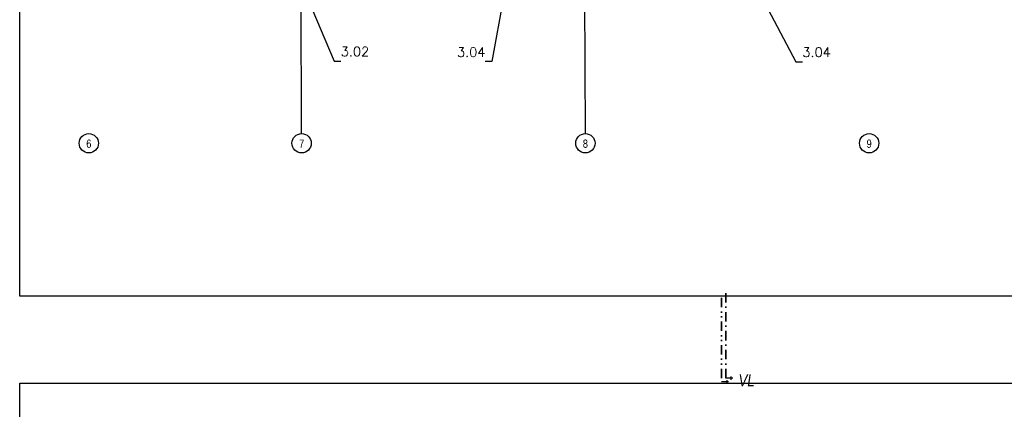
# Model space of a CAD drawing. Header units: millimetres. Extents: x 6435372 to 7248404, y 1559872 to 1886246.
# Tile 147 of 208: x 6960256 to 6981076, y 1671529 to 1679774. Entities that reach past the tile are written whole.
import ezdxf
from ezdxf.enums import TextEntityAlignment as Align

# ---------------------------------------------------------------- set-up
doc = ezdxf.new("R2010")
doc.units = ezdxf.units.MM
doc.linetypes.add('DĚLICÍ', pattern=[1.25, 0.5, -0.25, 0, -0.25, 0, -0.25])
doc.linetypes.add('ČERCHOVANÁ', pattern=[1, 0.5, -0.25, 0, -0.25])
for name, color, linetype in [('Pozice', 6, 'Continuous'), ('Stavba', 152, 'Continuous'), ('ZTI_POPIS', 7, 'Continuous')]:
    doc.layers.add(name, color=color, linetype=linetype)
for name, color, linetype, lineweight in [('ZTI-VODA STUDENÁ', 170, 'ČERCHOVANÁ', 35), ('ZTI-VODA TEPLÁ', 10, 'DĚLICÍ', 35), ('ZTI-Zařizovací předměty-popis', 32, 'ČERCHOVANÁ', 30)]:
    doc.layers.add(name, color=color, linetype=linetype, lineweight=lineweight)
doc.styles.add('ARIAL', font='arial.ttf')
doc.styles.add('INDRA', font='ariali.ttf')
doc.styles.add('ROMANS', font='ROMANS', dxfattribs={"height": 0.2})
doc.dimstyles.new('pozice50', dxfattribs={"dimtxt": 200, "dimasz": 40, "dimexe": 20, "dimexo": 100, "dimgap": 100, "dimtad": 3, "dimjust": 3, "dimdec": 0, "dimtxsty": 'ROMANS', "dimblk": 'OBLIQUE', "dimcen": -3, "dimclrd": 7, "dimclre": 7, "dimclrt": 6, "dimadec": 0, "dimazin": 0, "dimtfac": 1, "dimtdec": 0, "dimtmove": 0, "dimatfit": 3, "dimldrblk": 'DOT', "dimfxl": 1, "dimarcsym": 0})

# ---------------------------------------------------------------- blocks, each defined once
blk = doc.blocks.new('_Dot')
at = {"color": 0, "lineweight": -2}
blk.add_line((-0.5, 0), (-1, 0), dxfattribs=at)
at = {"color": 0, "const_width": 0.5}
blk.add_lwpolyline([(-0.25, 0, 1), (0.25, 0, 1)], format="xyb", close=True, dxfattribs=at)
blk = doc.blocks.new('_Oblique')
at = {"color": 0, "lineweight": -2}
blk.add_line((-0.5, -0.5), (0.5, 0.5), dxfattribs=at)
blk = doc.blocks.new('výtokový ventil')
at = {"layer": 'ZTI_POPIS', "ltscale": 400}
for p, q in [((6908957, 1624603), (6909105, 1624603)), ((6908989, 1624640), (6908989, 1624566))]:
    blk.add_line(p, q, dxfattribs=at)

msp = doc.modelspace()

# ---------------------------------------------------------------- linework, layer by layer
at = {"flags": 128}
for points in [[(6960255.8, 1696199.4), (6991755.8, 1696199.4), (6991755.8, 1673924.4), (6960255.8, 1673924.4)], [(6960255.8, 1672085.8), (6991755.8, 1672085.8), (6991755.8, 1649810.8), (6960255.8, 1649810.8)]]:
    msp.add_lwpolyline(points, close=True, dxfattribs=at)
at = {"layer": 'Stavba'}
for p, q in [((6966217.5, 1677362.7), (6966205.4, 1680593.9)), ((6972217.5, 1677362.7), (6972205.4, 1680593.9))]:
    msp.add_line(p, q, dxfattribs=at)
for centre in [(6961717.4, 1677158.8), (6966217.4, 1677158.8), (6972217.4, 1677158.8), (6978217.4, 1677158.8)]:
    msp.add_circle(centre, 203.9, dxfattribs=at)
at = {"layer": 'ZTI-VODA STUDENÁ', "ltscale": 400}
msp.add_line((6975187, 1673987.9), (6975187, 1672187.9), dxfattribs=at)
at = {"layer": 'ZTI-VODA TEPLÁ', "ltscale": 400}
msp.add_line((6975096, 1673887.9), (6975096, 1672107.7), dxfattribs=at)

# ---------------------------------------------------------------- block references
at = {"layer": 'ZTI_POPIS', "rotation": 179.9999999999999}
for p in [(13884201.5, 3296710.7), (13884292.5, 3296790.9)]:
    msp.add_blockref('výtokový ventil', p, dxfattribs=at)

# ---------------------------------------------------------------- texts
at = {"layer": 'Pozice', "color": 6, "char_height": 200, "style": 'ROMANS'}
for s, insert, width, attachment_point in [('3.02', (6967045.2, 1678998.7), 106.387, 7), ('3.04', (6970102.7, 1678988), 580.293, 9), ('3.04', (6976807.1, 1678984.7), 169.683, 7)]:
    msp.add_mtext(s, dxfattribs=dict(at, insert=insert, width=width, attachment_point=attachment_point))
at = {"layer": 'Stavba', "style": 'ARIAL', "width": 0.8}
for s, p in [('6', (6961717.4, 1677150.3)), ('7', (6966217.4, 1677150.3)), ('8', (6972217.4, 1677150.3)), ('9', (6978217.4, 1677150.3))]:
    msp.add_text(s, height=175, dxfattribs=at).set_placement(p, align=Align.MIDDLE)
at = {"layer": 'ZTI-Zařizovací předměty-popis', "linetype": 'ByBlock', "style": 'INDRA', "width": 0.8}
msp.add_text('VL', height=250, dxfattribs=at).set_placement((6975456, 1672019))

# ---------------------------------------------------------------- leaders
at = {"layer": 'Pozice', "annotation_type": 0, "has_hookline": 1}
for points, hookline_direction in [([(6965015.9, 1683382.6), (6966905.2, 1678898.7), (6966945.2, 1678898.7)], 0), ([(6970721.1, 1681530.7), (6970242.7, 1678888), (6970202.7, 1678888)], 1), ([(6975263.6, 1681556.7), (6976667.1, 1678884.7), (6976707.1, 1678884.7)], 0)]:
    msp.add_leader(points, dimstyle='pozice50', override={"dimtad": 1}, dxfattribs=dict(at, hookline_direction=hookline_direction))

doc.saveas('drawing.dxf')
